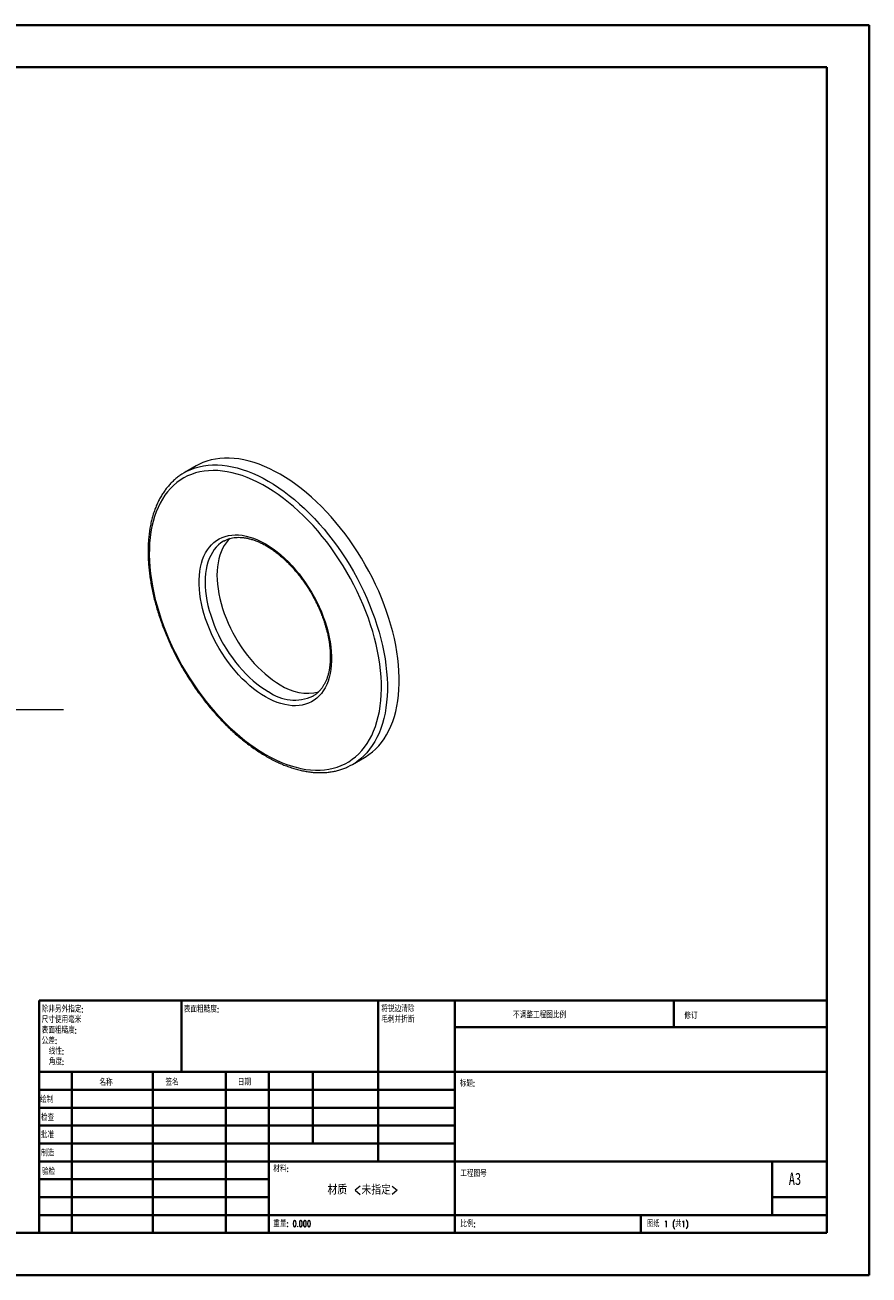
# Model space of a CAD drawing. Header units: millimetres. Extents: x 0 to 420, y 0 to 297.
# Tile 2 of 2: x 220 to 420, y 0 to 297. Entities that reach past the tile are written whole.
import ezdxf

# ---------------------------------------------------------------- set-up
doc = ezdxf.new("R2010")
doc.units = ezdxf.units.MM
doc.styles.add('SLDTEXTSTYLE0', font='TXT', dxfattribs={"width": 0.75, "bigfont": 'bigfont'})
doc.styles.add('SLDTEXTSTYLE1', font='TXT', dxfattribs={"width": 0.75})
doc.styles.add('SLDTEXTSTYLE2', font='TXT', dxfattribs={"width": 0.694444, "bigfont": 'bigfont'})

# ---------------------------------------------------------------- blocks, each defined once
blk = doc.blocks.new('SW_NOTE_0')
at = {"color": 0, "linetype": 'Continuous', "lineweight": 0, "char_height": 1.5, "attachment_point": 1, "style": 'SLDTEXTSTYLE0'}
for s, insert in [('\\M+18FAB锐边\\M+190B4\\M+18F9C', (0, 1.93)), ('\\M+196D1\\M+18E68\\M+19BF3\\M+190DC\\M+19266', (0, -0.57))]:
    blk.add_mtext(s, dxfattribs=dict(at, insert=insert))
blk = doc.blocks.new('SW_NOTE_1')
at = {"color": 0, "linetype": 'Continuous', "lineweight": 0, "char_height": 1.5, "attachment_point": 1, "style": 'SLDTEXTSTYLE0'}
for s, insert in [('\\M+18F9C\\M+194F1另\\M+18A4F\\M+18E77\\M+192E8:', (0, 1.93)), ('\\M+18EDA\\M+190A1\\M+18E67\\M+19770\\M+19F7C\\M+195C4', (0, -0.57)), ('\\M+1955C\\M+196CA\\M+19165糙\\M+19378:', (0, -3.07)), ('\\M+18CF6\\M+18DB7:', (0, -5.57)), ('线\\M+190AB:', (1.69, -8.07)), ('\\M+18A70\\M+19378:', (1.69, -10.57))]:
    blk.add_mtext(s, dxfattribs=dict(at, insert=insert))
blk = doc.blocks.new('SW_CENTERMARKSYMBOL_0')
at = {"color": 0, "linetype": 'Continuous', "lineweight": 0}
for p, q in [((0, 25), (0, 52.5)), ((0, 0), (0, 12.5)), ((-25, 0), (-52.5, 0)), ((0, 0), (-12.5, 0)), ((0, 0), (0, -12.5)), ((0, 0), (12.5, 0)), ((25, 0), (52.5, 0)), ((0, -25), (0, -52.5))]:
    blk.add_line(p, q, dxfattribs=at)

msp = doc.modelspace()

# ---------------------------------------------------------------- linework, layer by layer
at = {"color": 7, "linetype": 'Continuous', "lineweight": 40}
for p, q in [((0.08, 297.21), (420.08, 297.21)), ((420.08, 0.21), (420.08, 297.21)), ((25.08, 287.21), (410.08, 287.21)), ((410.08, 287.21), (410.08, 10.21)), ((222.88, 65.46), (410.08, 65.46)), ((222.88, 65.46), (222.88, 10.21)), ((256.68, 48.46), (256.68, 65.46)), ((303.48, 65.46), (303.48, 27.21)), ((321.68, 65.46), (321.68, 10.21)), ((373.68, 59.09), (373.68, 65.46)), ((410.08, 59.09), (321.68, 59.09)), ((410.08, 48.46), (222.88, 48.46)), ((230.68, 48.46), (230.68, 10.21)), ((249.87, 48.46), (249.87, 10.21)), ((267.28, 48.46), (267.28, 10.21)), ((277.48, 10.21), (277.48, 48.46)), ((287.88, 31.46), (287.88, 48.46)), ((321.68, 44.21), (222.88, 44.21)), ((321.68, 39.96), (222.88, 39.96)), ((321.68, 35.71), (222.88, 35.71)), ((321.68, 31.46), (222.88, 31.46)), ((277.48, 27.21), (222.88, 27.21)), ((277.48, 27.21), (410.08, 27.21)), ((397.08, 14.46), (397.08, 27.21)), ((277.48, 22.96), (222.88, 22.96)), ((277.48, 18.71), (222.88, 18.71)), ((410.08, 18.71), (397.08, 18.71)), ((222.88, 14.46), (410.08, 14.46)), ((365.88, 10.21), (365.88, 14.46)), ((25.08, 10.21), (410.08, 10.21)), ((0.08, 0.21), (420.08, 0.21))]:
    msp.add_line(p, q, dxfattribs=at)
at = {"color": 7, "linetype": 'Continuous', "lineweight": 15}
for p, q in [((260.17, 192.45), (257.34, 190.81)), ((266.77, 174.61), (266.72, 174.58)), ((287.94, 137.75), (287.97, 137.77)), ((297.34, 121.53), (300.17, 123.16))]:
    msp.add_line(p, q, dxfattribs=at)
at = {"color": 7, "linetype": 'Continuous', "lineweight": 15, "flags": 128}
for points in [[(300.17, 123.16), (300.39, 123.29), (301.24, 123.85), (302.06, 124.48), (302.83, 125.18), (303.56, 125.93), (304.24, 126.75), (304.87, 127.63), (305.46, 128.57), (305.99, 129.57), (306.48, 130.62), (306.91, 131.73), (307.29, 132.88), (307.62, 134.09), (307.9, 135.34), (308.12, 136.63), (308.28, 137.97), (308.39, 139.35), (308.45, 140.76), (308.45, 142.2), (308.39, 143.68), (308.28, 145.18), (308.12, 146.71), (307.9, 148.26), (307.62, 149.83), (307.29, 151.41), (306.91, 153.01), (306.48, 154.61), (305.99, 156.23), (305.46, 157.84), (304.87, 159.46), (304.24, 161.07), (303.56, 162.67), (302.83, 164.27), (302.06, 165.85), (301.24, 167.42), (300.39, 168.97), (299.5, 170.5), (298.56, 172), (297.59, 173.47), (296.59, 174.92), (295.56, 176.33), (294.49, 177.7), (293.4, 179.04), (292.28, 180.33), (291.14, 181.58), (289.97, 182.78), (288.79, 183.93), (287.59, 185.04), (286.38, 186.09), (285.15, 187.08), (283.91, 188.02), (282.67, 188.9), (281.42, 189.71), (280.17, 190.47), (278.92, 191.16), (277.67, 191.78), (276.43, 192.34), (275.19, 192.83), (273.96, 193.25), (272.75, 193.61), (271.55, 193.89), (270.37, 194.1), (269.2, 194.24), (268.06, 194.31), (266.94, 194.31), (265.85, 194.24), (264.78, 194.09), (263.75, 193.88), (262.75, 193.59), (261.78, 193.24), (260.84, 192.81), (260.17, 192.45)], [(276.63, 123.92), (277.86, 123.24), (279.09, 122.63), (280.31, 122.08), (281.52, 121.6), (282.73, 121.19), (283.92, 120.84), (285.1, 120.57), (286.26, 120.36), (287.4, 120.23), (288.52, 120.17), (289.62, 120.17), (290.69, 120.25), (291.73, 120.4), (292.74, 120.62), (293.73, 120.91), (294.67, 121.26), (295.58, 121.69), (296.46, 122.18), (297.29, 122.74), (298.09, 123.37), (298.84, 124.06), (299.54, 124.81), (300.2, 125.62), (300.82, 126.5), (301.38, 127.43), (301.9, 128.42), (302.37, 129.46), (302.78, 130.56), (303.15, 131.7), (303.46, 132.89), (303.72, 134.13), (303.92, 135.41), (304.07, 136.74), (304.17, 138.1), (304.21, 139.49), (304.2, 140.92), (304.13, 142.37), (304, 143.86), (303.83, 145.36), (303.6, 146.89), (303.31, 148.43), (302.97, 149.99), (302.58, 151.56), (302.14, 153.14), (301.65, 154.73), (301.11, 156.31), (300.52, 157.9), (299.88, 159.48), (299.19, 161.05), (298.47, 162.62), (297.69, 164.17), (296.88, 165.7), (296.03, 167.21), (295.13, 168.7), (294.2, 170.17), (293.24, 171.6), (292.24, 173.01), (291.21, 174.38), (290.16, 175.71), (289.07, 177.01), (287.96, 178.26), (286.83, 179.46), (285.68, 180.62), (284.51, 181.73), (283.33, 182.79), (282.13, 183.8), (280.92, 184.75), (279.7, 185.64), (278.48, 186.47), (277.25, 187.25), (276.02, 187.96), (274.79, 188.6), (273.57, 189.18), (272.35, 189.69), (271.14, 190.14), (269.94, 190.52), (268.76, 190.83), (267.59, 191.07), (266.44, 191.24), (265.31, 191.34), (264.2, 191.37), (263.11, 191.32), (262.06, 191.21), (261.03, 191.03), (260.03, 190.77), (259.07, 190.45), (258.14, 190.06), (257.24, 189.6), (256.39, 189.07), (255.57, 188.48), (254.8, 187.82), (254.07, 187.1), (253.39, 186.32), (252.75, 185.47), (252.16, 184.57), (251.62, 183.61), (251.13, 182.59), (250.69, 181.52), (250.3, 180.4), (249.96, 179.23), (249.67, 178.02), (249.44, 176.76), (249.26, 175.46), (249.14, 174.12), (249.07, 172.74), (249.06, 171.33), (249.1, 169.89), (249.2, 168.42), (249.35, 166.92), (249.55, 165.4), (249.81, 163.87), (250.12, 162.32), (250.48, 160.75), (250.9, 159.17), (251.37, 157.59), (251.88, 156.01), (252.45, 154.42), (253.06, 152.84), (253.73, 151.26), (254.43, 149.69), (255.18, 148.13), (255.98, 146.59), (256.81, 145.07), (257.68, 143.57), (258.6, 142.09), (259.54, 140.64), (260.52, 139.22), (261.54, 137.83), (262.58, 136.48), (263.65, 135.16), (264.75, 133.89), (265.87, 132.66), (267.01, 131.48), (268.17, 130.34), (269.35, 129.26), (270.54, 128.22), (271.74, 127.25), (272.96, 126.32), (274.18, 125.46), (275.41, 124.66), (276.63, 123.92)], [(276.63, 137.6), (275.7, 138.17), (274.77, 138.8), (273.85, 139.49), (272.94, 140.24), (272.04, 141.04), (271.16, 141.89), (270.29, 142.8), (269.45, 143.75), (268.63, 144.74), (267.84, 145.77), (267.09, 146.83), (266.36, 147.93), (265.68, 149.05), (265.03, 150.2), (264.42, 151.37), (263.85, 152.55), (263.33, 153.75), (262.86, 154.95), (262.43, 156.15), (262.05, 157.35), (261.73, 158.55), (261.46, 159.74), (261.24, 160.91), (261.07, 162.06), (260.96, 163.2), (260.91, 164.3), (260.91, 165.38), (260.96, 166.42), (261.07, 167.43), (261.24, 168.39), (261.46, 169.31), (261.73, 170.19), (262.05, 171.01), (262.43, 171.78), (262.86, 172.49), (263.33, 173.14), (263.85, 173.73), (264.42, 174.26), (265.03, 174.73), (265.68, 175.13), (266.36, 175.46), (267.09, 175.72), (267.84, 175.91), (268.63, 176.03), (269.45, 176.07), (270.29, 176.05), (271.16, 175.96), (272.04, 175.79), (272.94, 175.56), (273.85, 175.25), (274.77, 174.88), (275.7, 174.44), (276.63, 173.93), (277.57, 173.36), (278.5, 172.73), (279.42, 172.04), (280.33, 171.29), (281.23, 170.49), (282.11, 169.63), (282.98, 168.73), (283.82, 167.78), (284.64, 166.79), (285.42, 165.76), (286.18, 164.69), (286.91, 163.6), (287.59, 162.47), (288.24, 161.33), (288.85, 160.16), (289.42, 158.98), (289.94, 157.78), (290.41, 156.58), (290.84, 155.38), (291.21, 154.17), (291.54, 152.98), (291.81, 151.79), (292.03, 150.62), (292.19, 149.46), (292.31, 148.33), (292.36, 147.22), (292.36, 146.15), (292.31, 145.1), (292.19, 144.1), (292.03, 143.13), (291.81, 142.21), (291.54, 141.34), (291.21, 140.52), (290.84, 139.75), (290.41, 139.04), (289.94, 138.38), (289.42, 137.79), (288.85, 137.26), (288.24, 136.8), (287.59, 136.4), (286.91, 136.07), (286.18, 135.81), (285.42, 135.62), (284.64, 135.5), (283.82, 135.45), (282.98, 135.48), (282.11, 135.57), (281.23, 135.73), (280.33, 135.97), (279.42, 136.28), (278.5, 136.65), (277.57, 137.09), (276.63, 137.6)], [(268.24, 175.24), (267.8, 174.8), (267.31, 174.2), (266.86, 173.55), (266.47, 172.84), (266.12, 172.07), (265.82, 171.25), (265.58, 170.38), (265.39, 169.46), (265.25, 168.51), (265.17, 167.51), (265.14, 166.48), (265.17, 165.42), (265.25, 164.32), (265.39, 163.21), (265.58, 162.07), (265.82, 160.92), (266.12, 159.76), (266.47, 158.59), (266.86, 157.42), (267.31, 156.25), (267.8, 155.09), (268.34, 153.93), (268.92, 152.79), (269.54, 151.67), (270.21, 150.57), (270.9, 149.5), (271.63, 148.45), (272.4, 147.44), (273.19, 146.47), (274, 145.54), (274.84, 144.66), (275.7, 143.82), (276.57, 143.03), (277.46, 142.3), (278.36, 141.63), (279.26, 141.01), (280.17, 140.45)]]:
    msp.add_lwpolyline(points, dxfattribs=at)
at = {"color": 8, "linetype": 'Continuous', "lineweight": 15, "flags": 128}
for points in [[(258.38, 191.35), (258.95, 191.6), (259.92, 191.96), (260.92, 192.24), (261.95, 192.46), (263.02, 192.6), (264.11, 192.68), (265.23, 192.68), (266.37, 192.61), (267.54, 192.47), (268.72, 192.26), (269.92, 191.97), (271.13, 191.62), (272.36, 191.2), (273.6, 190.71), (274.84, 190.15), (276.09, 189.52), (277.34, 188.83), (278.59, 188.08), (279.84, 187.26), (281.08, 186.38), (282.32, 185.45), (283.55, 184.45), (284.76, 183.4), (285.96, 182.3), (287.15, 181.15), (288.31, 179.95), (289.45, 178.7), (290.57, 177.4), (291.66, 176.07), (292.73, 174.69), (293.76, 173.28), (294.77, 171.84), (295.73, 170.37), (296.67, 168.86), (297.56, 167.34), (298.42, 165.79), (299.23, 164.22), (300, 162.64), (300.73, 161.04), (301.41, 159.44), (302.04, 157.82), (302.63, 156.21), (303.16, 154.59), (303.65, 152.98), (304.08, 151.38), (304.46, 149.78), (304.79, 148.2), (305.07, 146.63), (305.29, 145.08), (305.45, 143.55), (305.56, 142.05), (305.62, 140.57), (305.62, 139.12), (305.56, 137.71), (305.45, 136.34), (305.29, 135), (305.07, 133.71), (304.79, 132.45), (304.46, 131.25), (304.08, 130.09), (303.65, 128.99), (303.16, 127.94), (302.63, 126.94), (302.04, 126), (301.41, 125.12), (300.73, 124.3), (300, 123.54), (299.23, 122.85), (298.42, 122.22), (298.41, 122.22)], [(266.72, 174.58), (266.72, 174.57), (266.09, 174.17), (265.51, 173.7), (264.98, 173.17), (264.48, 172.57), (264.04, 171.92), (263.64, 171.2), (263.29, 170.44), (263, 169.62), (262.75, 168.75), (262.56, 167.83), (262.42, 166.87), (262.34, 165.88), (262.32, 164.85), (262.34, 163.78), (262.42, 162.69), (262.56, 161.58), (262.75, 160.44), (263, 159.29), (263.29, 158.13), (263.64, 156.96), (264.04, 155.79), (264.48, 154.62), (264.98, 153.45), (265.51, 152.3), (266.09, 151.16), (266.72, 150.04), (267.38, 148.94), (268.07, 147.86), (268.81, 146.82), (269.57, 145.81), (270.36, 144.84), (271.17, 143.91), (272.01, 143.02), (272.87, 142.19), (273.75, 141.4), (274.63, 140.67), (275.53, 139.99), (276.43, 139.38), (277.34, 138.82)]]:
    msp.add_lwpolyline(points, dxfattribs=at)
at = {"color": 7, "linetype": 'Continuous', "lineweight": 15}
for centre, radius, start, end in [((264.02, 179.25), 13.36, 114.9972, 125.3752), ((286.67, 150), 11.55, 235.7412, 283.217), ((290.66, 133.1), 13.36, 294.6678, 305.4435)]:
    msp.add_arc(centre, radius, start, end, dxfattribs=at)
at = {"color": 8, "linetype": 'Continuous', "lineweight": 15}
msp.add_arc((283.57, 147.48), 10.66, 234.282, 294.2005, dxfattribs=at)
at = {"color": 7, "linetype": 'Continuous', "lineweight": 15}
for points, knots in [([(256.24, 190.1), (256.15, 190.03), (255.78, 189.79), (255.19, 189.29), (254.45, 188.62), (253.75, 187.88), (253.09, 187.09), (252.48, 186.24), (251.91, 185.34), (251.38, 184.39), (250.9, 183.39), (250.47, 182.34), (250.08, 181.24), (249.74, 180.1), (249.45, 178.92), (249.21, 177.7), (249.02, 176.44), (248.88, 175.14), (248.8, 173.82), (248.76, 172.46), (248.77, 171.07), (248.83, 169.66), (248.94, 168.23), (249.11, 166.77), (249.32, 165.3), (249.58, 163.81), (249.89, 162.31), (250.24, 160.79), (250.65, 159.27), (251.1, 157.75), (251.59, 156.22), (252.13, 154.7), (252.72, 153.17), (253.34, 151.65), (254.01, 150.14), (254.72, 148.64), (255.47, 147.15), (256.25, 145.68), (257.07, 144.23), (257.93, 142.79), (258.82, 141.38), (259.74, 140), (260.7, 138.64), (261.68, 137.32), (262.69, 136.02), (263.72, 134.76), (264.78, 133.54), (265.86, 132.36), (266.96, 131.22), (268.08, 130.12), (269.21, 129.07), (270.36, 128.06), (271.53, 127.1), (272.7, 126.2), (273.88, 125.34), (275.07, 124.54), (276.06, 123.92), (276.65, 123.57), (276.84, 123.46)], [0, 0, 0, 0, 0.00597, 0.023824, 0.041695, 0.059596, 0.077536, 0.095522, 0.113556, 0.131639, 0.149769, 0.167943, 0.186154, 0.204397, 0.222667, 0.240957, 0.259261, 0.277576, 0.295898, 0.314223, 0.332549, 0.350873, 0.369195, 0.387512, 0.405826, 0.424135, 0.442439, 0.460738, 0.479033, 0.497324, 0.515611, 0.533894, 0.552174, 0.570452, 0.588727, 0.607, 0.625271, 0.643542, 0.661813, 0.680083, 0.698353, 0.716625, 0.734898, 0.753172, 0.771448, 0.789728, 0.80801, 0.826296, 0.844586, 0.86288, 0.881179, 0.899484, 0.917793, 0.936108, 0.954429, 0.972755, 0.991086, 1, 1, 1, 1]), ([(266.77, 174.6), (266.92, 174.68), (267.27, 174.88), (267.86, 175.1), (268.52, 175.3), (269.2, 175.42), (269.91, 175.49), (270.65, 175.49), (271.41, 175.43), (272.18, 175.31), (272.97, 175.12), (273.78, 174.88), (274.6, 174.58), (275.43, 174.22), (276.27, 173.8), (277.11, 173.32), (277.95, 172.79), (278.8, 172.21), (279.64, 171.57), (280.47, 170.88), (281.29, 170.14), (282.1, 169.35), (282.9, 168.52), (283.68, 167.65), (284.43, 166.74), (285.16, 165.8), (285.87, 164.82), (286.55, 163.82), (287.2, 162.79), (287.81, 161.74), (288.39, 160.66), (288.94, 159.58), (289.44, 158.48), (289.9, 157.37), (290.33, 156.27), (290.71, 155.16), (291.04, 154.05), (291.33, 152.95), (291.57, 151.87), (291.77, 150.79), (291.92, 149.74), (292.02, 148.71), (292.07, 147.7), (292.08, 146.73), (292.04, 145.78), (291.95, 144.87), (291.82, 144), (291.64, 143.18), (291.42, 142.39), (291.15, 141.65), (290.84, 140.96), (290.49, 140.31), (290.11, 139.72), (289.68, 139.18), (289.21, 138.69), (288.7, 138.25), (288.28, 137.94), (288.01, 137.8), (287.94, 137.76)], [0, 0, 0, 0, 0.015027, 0.033998, 0.052888, 0.071638, 0.090222, 0.108642, 0.126917, 0.145077, 0.16315, 0.181161, 0.199132, 0.217081, 0.235018, 0.252953, 0.270891, 0.288835, 0.30679, 0.324756, 0.342733, 0.360723, 0.378724, 0.396734, 0.414754, 0.432782, 0.450816, 0.468854, 0.486896, 0.50494, 0.522984, 0.541026, 0.559065, 0.577099, 0.595127, 0.613147, 0.631157, 0.649157, 0.667145, 0.685119, 0.70308, 0.721026, 0.738959, 0.756878, 0.774787, 0.792689, 0.81059, 0.828497, 0.846421, 0.864377, 0.882386, 0.900473, 0.918666, 0.936993, 0.95548, 0.974139, 0.992957, 1, 1, 1, 1]), ([(276.84, 123.46), (277.05, 123.34), (277.66, 122.99), (278.67, 122.46), (279.86, 121.89), (281.05, 121.38), (282.24, 120.93), (283.42, 120.54), (284.59, 120.22), (285.75, 119.96), (286.89, 119.76), (288.01, 119.63), (289.12, 119.57), (290.21, 119.57), (291.27, 119.63), (292.31, 119.76), (293.32, 119.95), (294.31, 120.21), (295.25, 120.54), (295.88, 120.78), (296.18, 120.93), (296.18, 120.93)], [0, 0, 0, 0, 0.030297, 0.087747, 0.145209, 0.202669, 0.260119, 0.317548, 0.374943, 0.432288, 0.489566, 0.546757, 0.603841, 0.6608, 0.717616, 0.774277, 0.830779, 0.887123, 0.943323, 0.9994, 1, 1, 1, 1])]:
    msp.add_open_spline(points, degree=3, knots=knots, dxfattribs=at)

# ---------------------------------------------------------------- block references
at = {"color": 7, "linetype": 'Continuous', "lineweight": 0}
for name, p in [('SW_CENTERMARKSYMBOL_0', (176.15, 134.54)), ('SW_NOTE_1', (223.47, 62.2)), ('SW_NOTE_0', (304.19, 62.28))]:
    msp.add_blockref(name, p, dxfattribs=at)

# ---------------------------------------------------------------- texts
for s, insert, char_height, attachment_point, style in [('\\M+1955C\\M+196CA\\M+19165糙\\M+19378:', (257.25, 64.13), 1.5, 1, 'SLDTEXTSTYLE0'), ('\\M+19573调\\M+190AE\\M+18D48\\M+192F6图\\M+194E4\\M+197E1', (335.49, 62.75), 1.5, 1, 'SLDTEXTSTYLE0'), ('\\M+18F43订', (376.21, 62.55), 1.5, 1, 'SLDTEXTSTYLE0'), ('\\M+196BC\\M+18FCC', (237.2, 46.72), 1.5, 1, 'SLDTEXTSTYLE0'), ('签\\M+196BC', (252.91, 46.78), 1.5, 1, 'SLDTEXTSTYLE0'), ('\\M+193FA\\M+18AFA', (270.09, 46.79), 1.5, 1, 'SLDTEXTSTYLE0'), ('标题:', (322.84, 46.49), 1.5, 1, 'SLDTEXTSTYLE0'), ('绘\\M+190A7', (223.09, 42.64), 1.5, 1, 'SLDTEXTSTYLE0'), ('检查', (223.29, 38.37), 1.5, 1, 'SLDTEXTSTYLE0'), ('\\M+194E1\\M+18F79', (223.28, 34.28), 1.5, 1, 'SLDTEXTSTYLE0'), ('\\M+190A7\\M+191A2', (223.33, 29.95), 1.5, 1, 'SLDTEXTSTYLE0'), ('验检', (223.55, 25.56), 1.5, 1, 'SLDTEXTSTYLE0'), ('\\M+18DDE\\M+197BF:', (278.52, 26.2), 1.5, 1, 'SLDTEXTSTYLE0'), ('\\M+18D48\\M+192F6图\\M+18D86', (322.95, 25.08), 1.5, 1, 'SLDTEXTSTYLE0'), ('A3', (401, 24.52), 2.91, 1, 'SLDTEXTSTYLE1'), ('\\M+18DDE质 <\\M+196A2\\M+18E77\\M+192E8>', (299.85, 21.7), 2.3813, 2, 'SLDTEXTSTYLE0'), ('\\M+18F64\\M+197CA: 0.000', (278.5, 13.16), 1.4986, 1, 'SLDTEXTSTYLE0'), ('\\M+194E4\\M+197E1:', (322.95, 13.11), 1.5, 1, 'SLDTEXTSTYLE0'), ('图纸 1 (\\M+18BA41)', (367.36, 13.11), 1.5, 1, 'SLDTEXTSTYLE2')]:
    msp.add_mtext(s, dxfattribs=dict(at, insert=insert, char_height=char_height, attachment_point=attachment_point, style=style))

doc.saveas('drawing.dxf')
